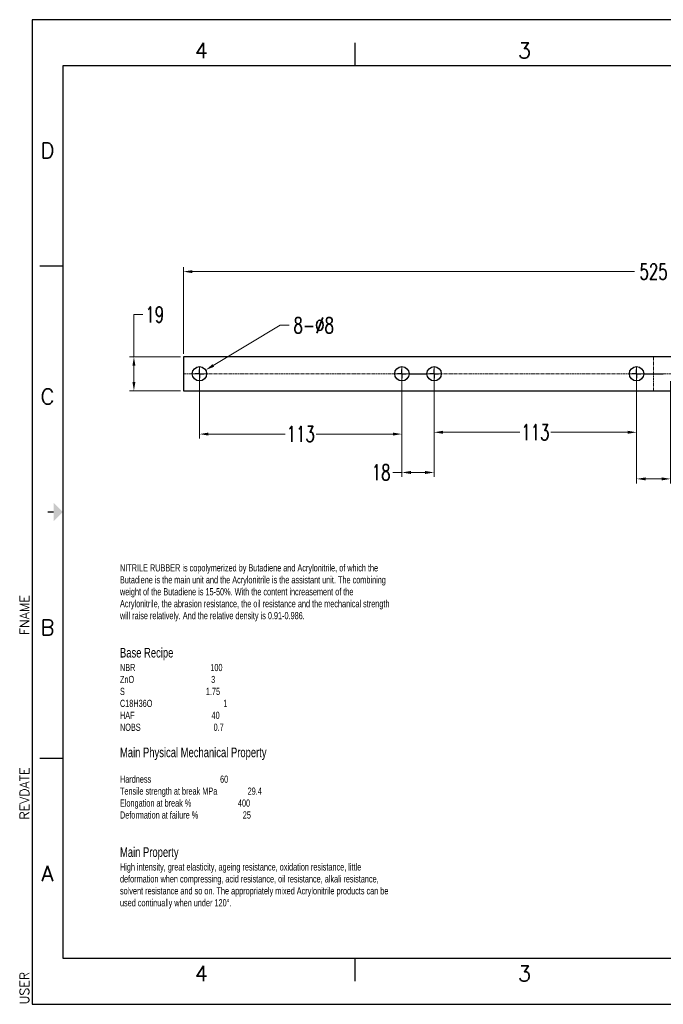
# Model space of a CAD drawing. Extents: x 1930 to 2658, y -78 to 472.
# Tile 1 of 2: x 1930 to 2289, y -78 to 472. Entities that reach past the tile are written whole.
import ezdxf
from ezdxf.enums import TextEntityAlignment as Align

# ---------------------------------------------------------------- set-up
doc = ezdxf.new("R2010")
doc.units = 0
doc.header["$LTSCALE"] = 2.5
doc.header["$MEASUREMENT"] = 0
doc.linetypes.add('CENTER', pattern=[0.6, 0.375, -0.075, 0.075, -0.075])
doc.layers.get('0').update_dxf_attribs({"linetype": 'CONTINUOUS'})
doc.layers.get('Defpoints').update_dxf_attribs({"linetype": 'CONTINUOUS'})
for name, color, linetype in [('5标注', 1, 'CONTINUOUS'), ('6文本', 5, 'CONTINUOUS'), ('DEFAULT_1', 7, 'CENTER'), ('Title Block', 7, 'CONTINUOUS')]:
    doc.layers.add(name, color=color, linetype=linetype)
doc.layers.add('center', color=1, linetype='CENTER', lineweight=5)
doc.styles.add('Roman', font='romans')
doc.styles.add('TXT', font='txt.shx', dxfattribs={"width": 0.7, "bigfont": 'INTECAD.SHX'})
doc.dimstyles.new('标准样式', dxfattribs={"dimscale": 2.5, "dimtxt": 3.5, "dimasz": 2, "dimexe": 1, "dimexo": 0, "dimgap": 1, "dimtad": 0, "dimtoh": 1, "dimdec": 1, "dimdsep": 46, "dimtxsty": 'TXT', "dimsah": 1, "dimcen": 0.09, "dimclrd": 5, "dimclre": 252, "dimadec": 0, "dimazin": 0, "dimtfac": 1, "dimtdec": 1, "dimtofl": 0, "dimtmove": 0, "dimatfit": 3, "dimfxl": 0, "dimtzin": 0, "dimlwd": 13, "dimlwe": 13, "dimarcsym": 0})

# ---------------------------------------------------------------- blocks, each defined once
blk = doc.blocks.new('*D22')
at = {"layer": '5标注', "color": 5, "lineweight": 13}
for p, q in [((2075.13, 301.45), (2037.82, 279.01)), ((2080.13, 301.45), (2075.13, 301.45))]:
    blk.add_line(p, q, dxfattribs=at)
at = {"layer": '5标注', "color": 252, "lineweight": 13}
for p, q in [((2029.88, 274.37), (2030.33, 274.37)), ((2030.1, 274.14), (2030.1, 274.59))]:
    blk.add_line(p, q, dxfattribs=at)
at = {"layer": '5标注', "color": 5}
blk.add_solid([(2037.39, 279.72), (2038.25, 278.29), (2033.53, 276.43)], dxfattribs=at)
at = {"layer": 'Defpoints', "color": 0}
for p in [(2033.53, 276.43), (2026.68, 272.31)]:
    blk.add_point(p, dxfattribs=at)
at = {"layer": '5标注', "color": 0, "insert": (2093.86, 301.45), "char_height": 8.75, "attachment_point": 5, "style": 'TXT'}
blk.add_mtext('8-∅8', dxfattribs=at)
blk = doc.blocks.new('*D21')
at = {"layer": '5标注', "color": 252, "lineweight": 13}
for p, q in [((2274.1, 270.24), (2274.1, 213.2)), ((2293.1, 270.24), (2293.1, 213.2))]:
    blk.add_line(p, q, dxfattribs=at)
at = {"layer": '5标注', "color": 5, "lineweight": 13}
for p, q in [((2279.1, 215.7), (2288.1, 215.7)), ((2293.1, 215.7), (2298.1, 215.7))]:
    blk.add_line(p, q, dxfattribs=at)
at = {"layer": '5标注', "color": 5}
for points in [[(2279.1, 216.54), (2279.1, 214.87), (2274.1, 215.7)], [(2288.1, 216.54), (2288.1, 214.87), (2293.1, 215.7)]]:
    blk.add_solid(points, dxfattribs=at)
at = {"layer": 'Defpoints', "color": 0}
for p in [(2274.1, 270.24), (2293.1, 270.24), (2293.1, 215.7)]:
    blk.add_point(p, dxfattribs=at)
at = {"layer": '5标注', "color": 0, "insert": (2304.69, 215.7), "char_height": 8.75, "attachment_point": 5, "style": 'TXT'}
blk.add_mtext('19', dxfattribs=at)
blk = doc.blocks.new('*D20')
at = {"layer": '5标注', "color": 252, "lineweight": 13}
for p, q in [((2161.1, 270.24), (2161.1, 239.22)), ((2274.1, 270.24), (2274.1, 239.22))]:
    blk.add_line(p, q, dxfattribs=at)
at = {"layer": '5标注', "color": 5, "lineweight": 13}
for p, q in [((2166.1, 241.72), (2208.98, 241.72)), ((2269.1, 241.72), (2226.23, 241.72))]:
    blk.add_line(p, q, dxfattribs=at)
at = {"layer": '5标注', "color": 5}
for points in [[(2166.1, 242.55), (2166.1, 240.89), (2161.1, 241.72)], [(2269.1, 242.55), (2269.1, 240.89), (2274.1, 241.72)]]:
    blk.add_solid(points, dxfattribs=at)
at = {"layer": 'Defpoints', "color": 0}
for p in [(2161.1, 270.24), (2274.1, 270.24), (2161.1, 241.72)]:
    blk.add_point(p, dxfattribs=at)
at = {"layer": '5标注', "color": 0, "insert": (2217.6, 241.72), "char_height": 8.75, "attachment_point": 5, "style": 'TXT'}
blk.add_mtext('113', dxfattribs=at)
blk = doc.blocks.new('*D19')
at = {"layer": '5标注', "color": 252, "lineweight": 13}
for p, q in [((2143.1, 270.24), (2143.1, 216.78)), ((2161.1, 270.24), (2161.1, 216.78))]:
    blk.add_line(p, q, dxfattribs=at)
at = {"layer": '5标注', "color": 5, "lineweight": 13}
for p, q in [((2143.1, 219.28), (2138.1, 219.28)), ((2156.1, 219.28), (2148.1, 219.28))]:
    blk.add_line(p, q, dxfattribs=at)
at = {"layer": '5标注', "color": 5}
for points in [[(2148.1, 220.11), (2148.1, 218.45), (2143.1, 219.28)], [(2156.1, 220.11), (2156.1, 218.45), (2161.1, 219.28)]]:
    blk.add_solid(points, dxfattribs=at)
at = {"layer": 'Defpoints', "color": 0}
for p in [(2143.1, 270.24), (2161.1, 270.24), (2143.1, 219.28)]:
    blk.add_point(p, dxfattribs=at)
at = {"layer": '5标注', "color": 0, "insert": (2131.52, 219.28), "char_height": 8.75, "attachment_point": 5, "style": 'TXT'}
blk.add_mtext('18', dxfattribs=at)
blk = doc.blocks.new('*D18')
at = {"layer": '5标注', "color": 252, "lineweight": 13}
for p, q in [((2030.1, 270.24), (2030.1, 238.22)), ((2143.1, 270.24), (2143.1, 238.22))]:
    blk.add_line(p, q, dxfattribs=at)
at = {"layer": '5标注', "color": 5, "lineweight": 13}
for p, q in [((2035.1, 240.72), (2077.98, 240.72)), ((2138.1, 240.72), (2095.23, 240.72))]:
    blk.add_line(p, q, dxfattribs=at)
at = {"layer": '5标注', "color": 5}
for points in [[(2035.1, 241.55), (2035.1, 239.89), (2030.1, 240.72)], [(2138.1, 241.55), (2138.1, 239.89), (2143.1, 240.72)]]:
    blk.add_solid(points, dxfattribs=at)
at = {"layer": 'Defpoints', "color": 0}
for p in [(2030.1, 270.24), (2143.1, 270.24), (2030.1, 240.72)]:
    blk.add_point(p, dxfattribs=at)
at = {"layer": '5标注', "color": 0, "insert": (2086.6, 240.72), "char_height": 8.75, "attachment_point": 5, "style": 'TXT'}
blk.add_mtext('113', dxfattribs=at)
blk = doc.blocks.new('*D17')
at = {"layer": '5标注', "color": 5, "lineweight": 13}
for p, q in [((1993.51, 283.87), (1993.51, 307.46)), ((1993.51, 307.46), (1998.51, 307.46)), ((1993.51, 269.87), (1993.51, 278.87))]:
    blk.add_line(p, q, dxfattribs=at)
at = {"layer": '5标注', "color": 252, "lineweight": 13}
for p, q in [((2019.52, 283.87), (1991.01, 283.87)), ((2019.52, 264.87), (1991.01, 264.87))]:
    blk.add_line(p, q, dxfattribs=at)
at = {"layer": '5标注', "color": 5}
for points in [[(1992.68, 278.87), (1994.35, 278.87), (1993.51, 283.87)], [(1992.68, 269.87), (1994.35, 269.87), (1993.51, 264.87)]]:
    blk.add_solid(points, dxfattribs=at)
at = {"layer": 'Defpoints', "color": 0}
for p in [(1993.51, 283.87), (2019.52, 283.87), (2019.52, 264.87)]:
    blk.add_point(p, dxfattribs=at)
at = {"layer": '5标注', "color": 0, "insert": (2005.1, 307.46), "char_height": 8.75, "attachment_point": 5, "style": 'TXT'}
blk.add_mtext('19', dxfattribs=at)
blk = doc.blocks.new('*D16')
at = {"layer": '5标注', "color": 252, "lineweight": 13}
for p, q in [((2021.1, 285.46), (2021.1, 333.89)), ((2546.1, 285.46), (2546.1, 333.89))]:
    blk.add_line(p, q, dxfattribs=at)
at = {"layer": '5标注', "color": 5, "lineweight": 13}
for p, q in [((2026.1, 331.39), (2272.94, 331.39)), ((2541.1, 331.39), (2294.27, 331.39))]:
    blk.add_line(p, q, dxfattribs=at)
at = {"layer": '5标注', "color": 5}
for points in [[(2026.1, 332.22), (2026.1, 330.56), (2021.1, 331.39)], [(2541.1, 332.22), (2541.1, 330.56), (2546.1, 331.39)]]:
    blk.add_solid(points, dxfattribs=at)
at = {"layer": 'Defpoints', "color": 0}
for p in [(2546.1, 331.39), (2021.1, 285.46), (2546.1, 285.46)]:
    blk.add_point(p, dxfattribs=at)
at = {"layer": '5标注', "color": 0, "insert": (2283.6, 331.39), "char_height": 8.75, "attachment_point": 5, "style": 'TXT'}
blk.add_mtext('525', dxfattribs=at)

msp = doc.modelspace()

# ---------------------------------------------------------------- linework, layer by layer
at = {"color": 7, "linetype": 'Continuous'}
for p, q in [((2021.1, 283.87), (2021.1, 264.87)), ((2546.1, 283.87), (2021.1, 283.87)), ((2021.1, 264.87), (2546.1, 264.87))]:
    msp.add_line(p, q, dxfattribs=at)
at = {"color": 2, "linetype": 'Continuous'}
for p, q in [((2147.23, 274.37), (2156.98, 274.37)), ((2278.23, 274.37), (2288.98, 274.37))]:
    msp.add_line(p, q, dxfattribs=at)
at = {"color": 7, "linetype": 'Continuous'}
for centre in [(2030.1, 274.37), (2143.1, 274.37), (2161.1, 274.37), (2274.1, 274.37)]:
    msp.add_circle(centre, 4, dxfattribs=at)
at = {"layer": 'center', "color": 1, "linetype": 'CENTER', "ltscale": 1.9}
for p, q in [((2283.6, 264.87), (2283.6, 283.87)), ((2021.1, 274.37), (2546.1, 274.37))]:
    msp.add_line(p, q, dxfattribs=at)
at = {"layer": 'center', "color": 1, "linetype": 'CENTER', "ltscale": 0.8}
for p, q in [((2030.1, 270.37), (2030.1, 278.37)), ((2143.1, 270.37), (2143.1, 278.37)), ((2161.1, 270.37), (2161.1, 278.37)), ((2274.1, 270.37), (2274.1, 278.37)), ((2026.1, 274.37), (2034.1, 274.37)), ((2139.1, 274.37), (2147.1, 274.37)), ((2157.1, 274.37), (2165.1, 274.37)), ((2270.1, 274.37), (2278.1, 274.37))]:
    msp.add_line(p, q, dxfattribs=at)
at = {"layer": 'DEFAULT_1', "color": 2, "linetype": 'CENTER'}
for p, q in [((2030.1, 274.37), (2030.1, 276.91)), ((2143.1, 274.37), (2143.1, 276.91)), ((2161.1, 274.37), (2161.1, 276.91)), ((2274.1, 274.37), (2274.1, 276.91)), ((2030.1, 274.37), (2027.56, 274.37)), ((2030.1, 274.37), (2030.1, 271.83)), ((2030.1, 274.37), (2032.64, 274.37)), ((2143.1, 274.37), (2140.56, 274.37)), ((2143.1, 274.37), (2143.1, 271.83)), ((2143.1, 274.37), (2145.64, 274.37)), ((2161.1, 274.37), (2158.56, 274.37)), ((2161.1, 274.37), (2161.1, 271.83)), ((2161.1, 274.37), (2163.64, 274.37)), ((2274.1, 274.37), (2271.56, 274.37)), ((2274.1, 274.37), (2274.1, 271.83)), ((2274.1, 274.37), (2276.64, 274.37))]:
    msp.add_line(p, q, dxfattribs=at)
at = {"layer": 'Title Block'}
for p, q in [((2658.06, 472.02), (1936.71, 472.02)), ((1936.71, 472.02), (1936.71, -77.58)), ((2117.05, 446.26), (2117.05, 459.14)), ((1941, 334.62), (1953.88, 334.62)), ((1941, 59.82), (1953.88, 59.82)), ((2117.05, -64.7), (2117.05, -51.82)), ((1936.71, -77.58), (2658.06, -77.58))]:
    msp.add_line(p, q, dxfattribs=at)
at = {"layer": 'Title Block', "lineweight": 30}
for p, q in [((2640.89, 446.26), (1953.88, 446.26)), ((1953.88, 446.26), (1953.88, -51.82)), ((1953.88, -51.82), (2640.89, -51.82))]:
    msp.add_line(p, q, dxfattribs=at)
at = {"layer": 'Title Block', "const_width": 0.687}
msp.add_lwpolyline([(1945.3, 197.22), (1948.73, 197.22)], dxfattribs=at)
at = {"layer": 'Title Block'}
msp.add_solid([(1948.73, 192.07), (1948.73, 202.37), (1953.88, 197.22)], dxfattribs=at)

# ---------------------------------------------------------------- texts
at = {"layer": '6文本', "style": 'Roman'}
for s, p in [('4', (2031.17, 454.85)), ('3', (2211.51, 454.85)), ('D', (1945.3, 399.03)), ('C', (1945.3, 261.63)), ('B', (1945.3, 132.81)), ('A', (1945.3, -4.59)), ('4', (2031.17, -60.41)), ('3', (2211.51, -60.41))]:
    msp.add_text(s, height=8.59, dxfattribs=at).set_placement(p, align=Align.MIDDLE_CENTER)
at = {"layer": '6文本', "insert": (1985.73, 168.05), "char_height": 4, "width": 146.6444, "attachment_point": 1, "style": 'TXT'}
msp.add_mtext('{\\fArial|b0|i0|c0|p34;NITRILE RUBBER is copolymerized by Butadiene and Acrylonitrile, of which the Butadiene is the main unit and the Acrylonitrile is the assistant unit. The combining weight of the Butadiene is 15-50%. With the content increasement of the Acrylonitrile, the abrasion resistance, the oil resistance and the mechanical strength will raise relatively. And the relative density is 0.91-0.986.\\P\\P\\P\\H1.344x;\\C1;Base Recipe                         \\P\\H0.7442x;\\C256;NBR                                     100\\PZnO                                      3\\PS                                        1.75 \\PC18H36O                                   1\\PHAF                                      40\\PNOBS                                    0.7\\P\\P\\H1.344x;\\C1;Main Physical Mechanical Property \\P\\H0.7442x;\\P\\C256;Hardness                                  60\\PTensile strength at break MPa               29.4\\PElongation at break %                       400\\PDeformation at failure %                      25\\P\\P\\P\\H1.344x;\\C1;Main Property\\P\\H0.7442x;\\C256;High intensity, great elasticity, ageing resistance, oxidation resistance, little deformation when compressing, acid resistance, oil resistance, alkali resistance, solvent resistance and so on. The appropriately mixed Acrylonitrile products can be used continually when under 120°.}', dxfattribs=at)
at = {"layer": '6文本', "color": 0, "style": 'Roman', "flags": 8}
for tag, p in [('FNAME', (1934.99, 128.52)), ('REVDATE', (1934.99, 25.47)), ('USER', (1934.99, -77.58))]:
    msp.add_attdef(tag, p, '', height=5.15, rotation=90, dxfattribs=at)

# ---------------------------------------------------------------- dimensions: what is measured, and where the dimension line sits
at = {"layer": '5标注'}
for base, p1, p2, picture, middle in [((2546.1, 331.39), (2021.1, 285.46), (2546.1, 285.46), '*D16', (2283.6, 331.39)), ((2293.1, 215.7), (2274.1, 270.24), (2293.1, 270.24), '*D21', (2304.69, 215.7))]:
    dim = msp.add_linear_dim(base=base, p1=p1, p2=p2, dimstyle='标准样式', dxfattribs=at)
    dim.commit()
    dim.dimension.update_dxf_attribs({"geometry": picture, "text_midpoint": middle})
dim = msp.add_linear_dim(base=(1993.51, 283.87), p1=(2019.52, 264.87), p2=(2019.52, 283.87), angle=90, dimstyle='标准样式', dxfattribs=at)
dim.commit()
dim.dimension.update_dxf_attribs({"geometry": '*D17', "text_midpoint": (2005.1, 307.46), "dimtype": 160})
dim = msp.add_diameter_dim_2p(p1=(2026.68, 272.31), p2=(2033.53, 276.43), text='8-<>', dimstyle='标准样式', override={"dimscale": 2.5}, dxfattribs=at)
dim.commit()
dim.dimension.update_dxf_attribs({"geometry": '*D22', "text_midpoint": (2093.86, 301.45), "dimtype": 163})
for base, p1, p2, picture, middle in [((2030.1, 240.72), (2143.1, 270.24), (2030.1, 270.24), '*D18', (2086.6, 240.72)), ((2143.1, 219.28), (2161.1, 270.24), (2143.1, 270.24), '*D19', (2131.52, 219.28)), ((2161.1, 241.72), (2274.1, 270.24), (2161.1, 270.24), '*D20', (2217.6, 241.72))]:
    dim = msp.add_linear_dim(base=base, p1=p1, p2=p2, angle=180, dimstyle='标准样式', dxfattribs=at)
    dim.commit()
    dim.dimension.update_dxf_attribs({"geometry": picture, "text_midpoint": middle})

doc.saveas('drawing.dxf')
